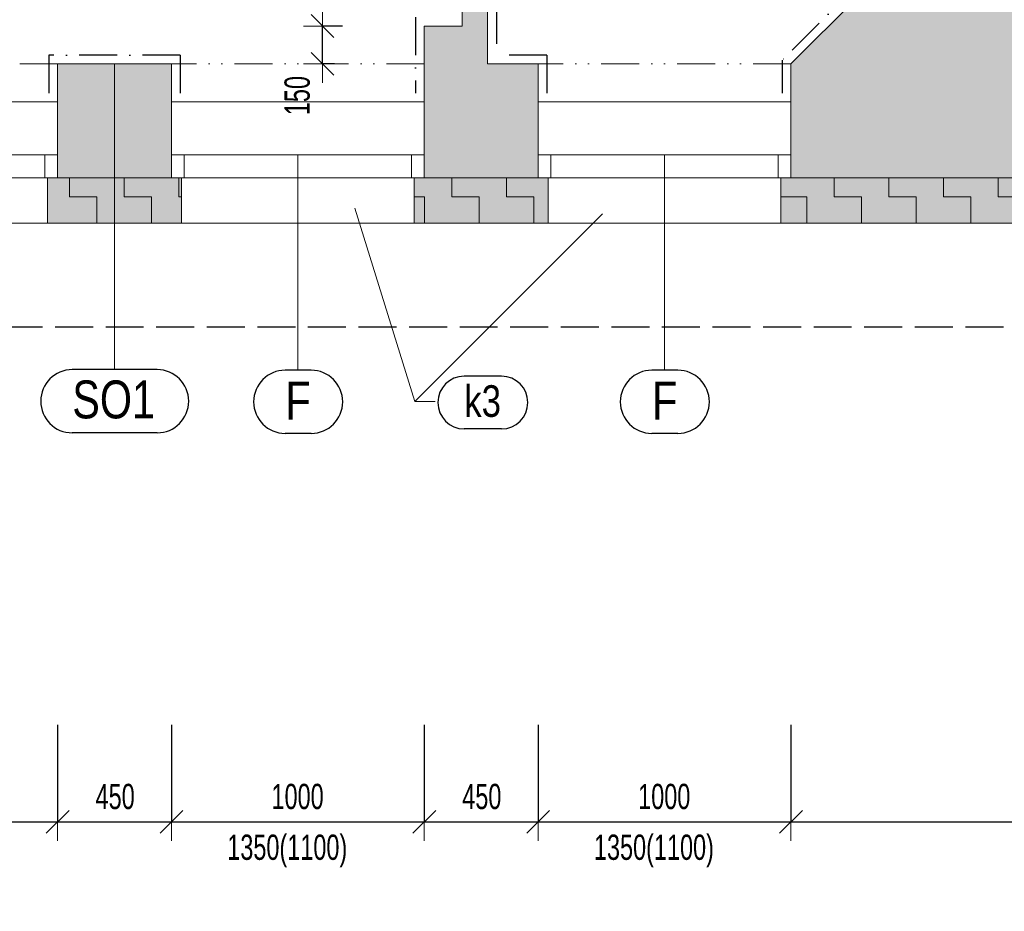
# Model space of a CAD drawing. Header units: millimetres. Extents: x -19372 to 59327, y -69634 to -42168.
# Tile 34 of 44: x 13627 to 17521, y -60498 to -56972. Entities that reach past the tile are written whole.
import ezdxf

# ---------------------------------------------------------------- set-up
doc = ezdxf.new("R2010")
doc.units = ezdxf.units.MM
doc.header["$PDMODE"] = 65
for name, pattern in [('Carkovana 2x_1', [200, 150, -50]), ('Cerchovana_1', [250, 150, -50, 0, -50]), ('JIS_09_15', [300, 150, -50, 0, -50, 0, -50])]:
    doc.linetypes.add(name, pattern=pattern)
for name, color, linetype, lineweight in [('XR$10$ZPEVNĚNÉ PLOCHY - ČÁRKOVANĚ_1', 7, 'Continuous', 25), ('XR$2$1.NP - STÁVAJÍCÍ_1', 7, 'Continuous', 25), ('XR$3$KOTY_1', 7, 'Continuous', 25), ('XR$5$OKNA + IZOLANT_1', 7, 'Continuous', 25), ('XR$7$1.NP - FILING_1', 7, 'Continuous', 25)]:
    doc.layers.add(name, color=color, linetype=linetype, lineweight=lineweight)
doc.styles.add('ARIAL', font='ARIAL.TTF')
doc.styles.add('ARIALNARROW', font='ARIALN.TTF')
doc.dimstyles.new('DIMSTYLE_3', dxfattribs={"dimtxt": 100, "dimasz": 150, "dimexe": 0, "dimexo": 0, "dimgap": 50, "dimtad": 2, "dimdec": 0, "dimrnd": 5, "dimdsep": 46, "dimtxsty": 'ARIALNARROW', "dimblk1": 'ALL_ML_STRICH', "dimblk2": 'ALL_ML_STRICH', "dimsah": 1, "dimcen": 0, "dimclrd": 6, "dimclre": 6, "dimclrt": 6, "dimadec": 0, "dimazin": 0, "dimtfac": 1, "dimtdec": 0, "dimtix": 1, "dimtmove": 2, "dimatfit": 3, "dimfxl": 0, "dimtzin": 0, "dimlwd": 0, "dimlwe": 13, "dimarcsym": 0})
doc.dimstyles.new('DIMSTYLE_5', dxfattribs={"dimtxt": 100, "dimasz": 150, "dimexe": 0, "dimexo": 0, "dimgap": 50, "dimtad": 2, "dimdec": 0, "dimrnd": 5, "dimdsep": 46, "dimtxsty": 'ARIALNARROW', "dimblk1": 'ALL_ML_STRICH', "dimblk2": 'ALL_ML_STRICH', "dimsah": 1, "dimcen": 0, "dimclrd": 6, "dimclre": 6, "dimclrt": 6, "dimadec": 0, "dimazin": 0, "dimtfac": 1, "dimtdec": 0, "dimtix": 1, "dimtmove": 2, "dimatfit": 3, "dimfxl": 0, "dimtvp": 1.2, "dimtzin": 0, "dimlwd": 0, "dimlwe": 13, "dimarcsym": 0})
doc.dimstyles.new('DIMSTYLE_8', dxfattribs={"dimtxt": 100, "dimasz": 150, "dimexe": 0, "dimexo": 0, "dimgap": 50, "dimtad": 2, "dimdec": 0, "dimrnd": 5, "dimzin": 12, "dimdsep": 46, "dimtxsty": 'ARIALNARROW', "dimblk1": 'ALL_ML_STRICH', "dimblk2": 'ALL_ML_STRICH', "dimsah": 1, "dimcen": 0, "dimclrd": 6, "dimclre": 6, "dimclrt": 6, "dimadec": 0, "dimazin": 0, "dimtfac": 1, "dimtdec": 0, "dimtix": 1, "dimtmove": 2, "dimatfit": 3, "dimfxl": 0, "dimtzin": 0, "dimlwd": 0, "dimlwe": 13, "dimarcsym": 0})
pattern_1 = [(0, (216, 216), (108, 108), [108, -108]), (90, (216, 216), (-108, 108), [108, -108])]

# ---------------------------------------------------------------- blocks, each defined once
blk = doc.blocks.new('ALL_ML_STRICH')
at = {"color": 0, "linetype": 'ByBlock', "lineweight": -2}
for p, q in [((-0.3, -0.3), (0.3, 0.3)), ((0, -0.5), (0, 0.5)), ((-1, 0), (0.5, 0))]:
    blk.add_line(p, q, dxfattribs=at)
blk = doc.blocks.new('*D180')
at = {"layer": 'DEFPOINTS', "color": 6, "linetype": 'Continuous', "lineweight": 13}
for p in [(6877.2, -58976.7), (6877.2, -59666.7), (24515.6, -59666.7)]:
    blk.add_point(p, dxfattribs=at)
at = {"layer": 'XR$3$KOTY_1', "color": 6, "linetype": 'Continuous', "lineweight": -2}
for p, q in [((24038.5, -58976.7), (24515.6, -58976.7)), ((24515.6, -59666.7), (24515.6, -58976.7)), ((24038.5, -59666.7), (24515.6, -59666.7))]:
    blk.add_line(p, q, dxfattribs=at)
at = {"layer": 'XR$3$KOTY_1', "color": 6, "linetype": 'Continuous', "lineweight": 13, "xscale": 150, "yscale": 150, "zscale": 150}
for p, rotation in [((24515.6, -58976.7), 90), ((24515.6, -59666.7), 270)]:
    blk.add_blockref('ALL_ML_STRICH', p, dxfattribs=dict(at, rotation=rotation))
at = {"layer": 'XR$3$KOTY_1', "color": 6, "linetype": 'Continuous', "lineweight": 13, "insert": (24415.6, -59319.1), "char_height": 100, "width": 243.429, "attachment_point": 5, "rotation": 90, "style": 'ARIALNARROW'}
blk.add_mtext('\\W0.81;\\A1;{690}', dxfattribs=at)
blk = doc.blocks.new('*D181')
at = {"layer": 'DEFPOINTS', "color": 6, "linetype": 'Continuous', "lineweight": 13}
for p in [(23938.5, -57976.7), (6877.2, -58976.7), (24515.6, -58976.7)]:
    blk.add_point(p, dxfattribs=at)
at = {"layer": 'XR$3$KOTY_1', "color": 6, "linetype": 'Continuous', "lineweight": -2}
for p, q in [((24038.5, -57976.7), (24515.6, -57976.7)), ((24515.6, -58976.7), (24515.6, -57976.7)), ((24038.5, -58976.7), (24515.6, -58976.7))]:
    blk.add_line(p, q, dxfattribs=at)
at = {"layer": 'XR$3$KOTY_1', "color": 6, "linetype": 'Continuous', "lineweight": 13, "xscale": 150, "yscale": 150, "zscale": 150}
for p, rotation in [((24515.6, -57976.7), 90), ((24515.6, -58976.7), 270)]:
    blk.add_blockref('ALL_ML_STRICH', p, dxfattribs=dict(at, rotation=rotation))
at = {"layer": 'XR$3$KOTY_1', "color": 6, "linetype": 'Continuous', "lineweight": 13, "insert": (24415.6, -58477.7), "char_height": 100, "width": 324.571, "attachment_point": 5, "rotation": 90, "style": 'ARIALNARROW'}
blk.add_mtext('\\W0.81;\\A1;{1000}', dxfattribs=at)
blk = doc.blocks.new('*D182')
at = {"layer": 'DEFPOINTS', "color": 6, "linetype": 'Continuous', "lineweight": 13}
for p in [(15227.2, -56996.7), (14825, -57146.7), (15195.2, -57146.7)]:
    blk.add_point(p, dxfattribs=at)
at = {"layer": 'XR$3$KOTY_1', "color": 6, "linetype": 'Continuous', "lineweight": -2}
for p, q in [((14903.6, -56996.7), (14825, -56996.7)), ((14825, -57146.7), (14825, -56996.7)), ((14871.6, -57146.7), (14825, -57146.7))]:
    blk.add_line(p, q, dxfattribs=at)
at = {"layer": 'XR$3$KOTY_1', "color": 6, "linetype": 'Continuous', "lineweight": 13, "xscale": 150, "yscale": 150, "zscale": 150}
for p, rotation in [((14825, -56996.7), 90), ((14825, -57146.7), 270)]:
    blk.add_blockref('ALL_ML_STRICH', p, dxfattribs=dict(at, rotation=rotation))
at = {"layer": 'XR$3$KOTY_1', "color": 6, "linetype": 'Continuous', "lineweight": 13, "insert": (14725, -57271.8), "char_height": 100, "width": 243.429, "attachment_point": 5, "rotation": 90, "style": 'ARIALNARROW'}
blk.add_mtext('\\W0.81;\\A1;{150}', dxfattribs=at)
blk = doc.blocks.new('*D217')
at = {"layer": 'DEFPOINTS', "color": 6, "linetype": 'Continuous', "lineweight": 13}
for p in [(23607.2, -57596.7), (7057.2, -59846.7), (7057.2, -61224.2)]:
    blk.add_point(p, dxfattribs=at)
at = {"layer": 'XR$3$KOTY_1', "color": 6, "linetype": 'Continuous', "lineweight": -2}
for p, q in [((7057.2, -60933.3), (7057.2, -61224.2)), ((23607.2, -60970.6), (23607.2, -61224.2)), ((7057.2, -61224.2), (23607.2, -61224.2))]:
    blk.add_line(p, q, dxfattribs=at)
at = {"layer": 'XR$3$KOTY_1', "color": 6, "linetype": 'Continuous', "lineweight": 13, "xscale": 150, "yscale": 150, "zscale": 150, "rotation": 180}
blk.add_blockref('ALL_ML_STRICH', (7057.2, -61224.2), dxfattribs=at)
at = {"layer": 'XR$3$KOTY_1', "color": 6, "linetype": 'Continuous', "lineweight": 13, "xscale": 150, "yscale": 150, "zscale": 150}
blk.add_blockref('ALL_ML_STRICH', (23607.2, -61224.2), dxfattribs=at)
at = {"layer": 'XR$3$KOTY_1', "color": 6, "linetype": 'Continuous', "lineweight": 13, "insert": (15327.5, -61124.2), "char_height": 100, "width": 405.714, "attachment_point": 5, "style": 'ARIALNARROW'}
blk.add_mtext('\\W0.81;\\A1;{16550}', dxfattribs=at)
blk = doc.blocks.new('*D225')
at = {"layer": 'DEFPOINTS', "color": 6, "linetype": 'Continuous', "lineweight": 13}
for p in [(12777.2, -57596.7), (13777.2, -57596.7), (12777.2, -60144.9)]:
    blk.add_point(p, dxfattribs=at)
at = {"layer": 'XR$3$KOTY_1', "color": 6, "linetype": 'Continuous', "lineweight": -2}
for p, q in [((12777.2, -59760.3), (12777.2, -60144.9)), ((13777.2, -59760.3), (13777.2, -60144.9)), ((12777.2, -60144.9), (13777.2, -60144.9))]:
    blk.add_line(p, q, dxfattribs=at)
at = {"layer": 'XR$3$KOTY_1', "color": 6, "linetype": 'Continuous', "lineweight": 13, "xscale": 150, "yscale": 150, "zscale": 150, "rotation": 180}
blk.add_blockref('ALL_ML_STRICH', (12777.2, -60144.9), dxfattribs=at)
at = {"layer": 'XR$3$KOTY_1', "color": 6, "linetype": 'Continuous', "lineweight": 13, "xscale": 150, "yscale": 150, "zscale": 150}
blk.add_blockref('ALL_ML_STRICH', (13777.2, -60144.9), dxfattribs=at)
at = {"layer": 'XR$3$KOTY_1', "color": 6, "linetype": 'Continuous', "lineweight": 13, "insert": (13276.1, -60044.9), "char_height": 100, "width": 324.571, "attachment_point": 5, "style": 'ARIALNARROW'}
blk.add_mtext('\\W0.81;\\A1;{1000}', dxfattribs=at)
at = {"layer": 'XR$3$KOTY_1', "color": 6, "linetype": 'Continuous', "lineweight": 13, "insert": (12998, -60194.9), "char_height": 100, "width": 5, "attachment_point": 1, "line_spacing_factor": 0.60241, "style": 'ARIALNARROW'}
blk.add_mtext('\\W0.81;1350(1100)', dxfattribs=at)
blk = doc.blocks.new('*D226')
at = {"layer": 'DEFPOINTS', "color": 6, "linetype": 'Continuous', "lineweight": 13}
for p in [(13777.2, -57596.7), (14227.2, -57596.7), (13777.2, -60144.9)]:
    blk.add_point(p, dxfattribs=at)
at = {"layer": 'XR$3$KOTY_1', "color": 6, "linetype": 'Continuous', "lineweight": -2}
for p, q in [((13777.2, -59760.3), (13777.2, -60144.9)), ((14227.2, -59760.3), (14227.2, -60144.9)), ((13777.2, -60144.9), (14227.2, -60144.9))]:
    blk.add_line(p, q, dxfattribs=at)
at = {"layer": 'XR$3$KOTY_1', "color": 6, "linetype": 'Continuous', "lineweight": 13, "xscale": 150, "yscale": 150, "zscale": 150, "rotation": 180}
blk.add_blockref('ALL_ML_STRICH', (13777.2, -60144.9), dxfattribs=at)
at = {"layer": 'XR$3$KOTY_1', "color": 6, "linetype": 'Continuous', "lineweight": 13, "xscale": 150, "yscale": 150, "zscale": 150}
blk.add_blockref('ALL_ML_STRICH', (14227.2, -60144.9), dxfattribs=at)
at = {"layer": 'XR$3$KOTY_1', "color": 6, "linetype": 'Continuous', "lineweight": 13, "insert": (14004.7, -60044.9), "char_height": 100, "width": 243.429, "attachment_point": 5, "style": 'ARIALNARROW'}
blk.add_mtext('\\W0.81;\\A1;{450}', dxfattribs=at)
blk = doc.blocks.new('*D227')
at = {"layer": 'DEFPOINTS', "color": 6, "linetype": 'Continuous', "lineweight": 13}
for p in [(14227.2, -57596.7), (15227.2, -57596.7), (14227.2, -60144.9)]:
    blk.add_point(p, dxfattribs=at)
at = {"layer": 'XR$3$KOTY_1', "color": 6, "linetype": 'Continuous', "lineweight": -2}
for p, q in [((14227.2, -59760.3), (14227.2, -60144.9)), ((15227.2, -59760.3), (15227.2, -60144.9)), ((14227.2, -60144.9), (15227.2, -60144.9))]:
    blk.add_line(p, q, dxfattribs=at)
at = {"layer": 'XR$3$KOTY_1', "color": 6, "linetype": 'Continuous', "lineweight": 13, "xscale": 150, "yscale": 150, "zscale": 150, "rotation": 180}
blk.add_blockref('ALL_ML_STRICH', (14227.2, -60144.9), dxfattribs=at)
at = {"layer": 'XR$3$KOTY_1', "color": 6, "linetype": 'Continuous', "lineweight": 13, "xscale": 150, "yscale": 150, "zscale": 150}
blk.add_blockref('ALL_ML_STRICH', (15227.2, -60144.9), dxfattribs=at)
at = {"layer": 'XR$3$KOTY_1', "color": 6, "linetype": 'Continuous', "lineweight": 13, "insert": (14726.1, -60044.9), "char_height": 100, "width": 324.571, "attachment_point": 5, "style": 'ARIALNARROW'}
blk.add_mtext('\\W0.81;\\A1;{1000}', dxfattribs=at)
at = {"layer": 'XR$3$KOTY_1', "color": 6, "linetype": 'Continuous', "lineweight": 13, "insert": (14448, -60194.9), "char_height": 100, "width": 5, "attachment_point": 1, "line_spacing_factor": 0.60241, "style": 'ARIALNARROW'}
blk.add_mtext('\\W0.81;1350(1100)', dxfattribs=at)
blk = doc.blocks.new('*D228')
at = {"layer": 'DEFPOINTS', "color": 6, "linetype": 'Continuous', "lineweight": 13}
for p in [(15227.2, -57596.7), (15677.2, -57596.7), (15227.2, -60144.9)]:
    blk.add_point(p, dxfattribs=at)
at = {"layer": 'XR$3$KOTY_1', "color": 6, "linetype": 'Continuous', "lineweight": -2}
for p, q in [((15227.2, -59760.3), (15227.2, -60144.9)), ((15677.2, -59760.3), (15677.2, -60144.9)), ((15227.2, -60144.9), (15677.2, -60144.9))]:
    blk.add_line(p, q, dxfattribs=at)
at = {"layer": 'XR$3$KOTY_1', "color": 6, "linetype": 'Continuous', "lineweight": 13, "xscale": 150, "yscale": 150, "zscale": 150, "rotation": 180}
blk.add_blockref('ALL_ML_STRICH', (15227.2, -60144.9), dxfattribs=at)
at = {"layer": 'XR$3$KOTY_1', "color": 6, "linetype": 'Continuous', "lineweight": 13, "xscale": 150, "yscale": 150, "zscale": 150}
blk.add_blockref('ALL_ML_STRICH', (15677.2, -60144.9), dxfattribs=at)
at = {"layer": 'XR$3$KOTY_1', "color": 6, "linetype": 'Continuous', "lineweight": 13, "insert": (15454.7, -60044.9), "char_height": 100, "width": 243.429, "attachment_point": 5, "style": 'ARIALNARROW'}
blk.add_mtext('\\W0.81;\\A1;{450}', dxfattribs=at)
blk = doc.blocks.new('*D229')
at = {"layer": 'DEFPOINTS', "color": 6, "linetype": 'Continuous', "lineweight": 13}
for p in [(15677.2, -57596.7), (16677.2, -57596.7), (15677.2, -60144.9)]:
    blk.add_point(p, dxfattribs=at)
at = {"layer": 'XR$3$KOTY_1', "color": 6, "linetype": 'Continuous', "lineweight": -2}
for p, q in [((15677.2, -59760.3), (15677.2, -60144.9)), ((16677.2, -59760.3), (16677.2, -60144.9)), ((15677.2, -60144.9), (16677.2, -60144.9))]:
    blk.add_line(p, q, dxfattribs=at)
at = {"layer": 'XR$3$KOTY_1', "color": 6, "linetype": 'Continuous', "lineweight": 13, "xscale": 150, "yscale": 150, "zscale": 150, "rotation": 180}
blk.add_blockref('ALL_ML_STRICH', (15677.2, -60144.9), dxfattribs=at)
at = {"layer": 'XR$3$KOTY_1', "color": 6, "linetype": 'Continuous', "lineweight": 13, "xscale": 150, "yscale": 150, "zscale": 150}
blk.add_blockref('ALL_ML_STRICH', (16677.2, -60144.9), dxfattribs=at)
at = {"layer": 'XR$3$KOTY_1', "color": 6, "linetype": 'Continuous', "lineweight": 13, "insert": (16176.1, -60044.9), "char_height": 100, "width": 324.571, "attachment_point": 5, "style": 'ARIALNARROW'}
blk.add_mtext('\\W0.81;\\A1;{1000}', dxfattribs=at)
at = {"layer": 'XR$3$KOTY_1', "color": 6, "linetype": 'Continuous', "lineweight": 13, "insert": (15898, -60194.9), "char_height": 100, "width": 5, "attachment_point": 1, "line_spacing_factor": 0.60241, "style": 'ARIALNARROW'}
blk.add_mtext('\\W0.81;1350(1100)', dxfattribs=at)
blk = doc.blocks.new('*D230')
at = {"layer": 'DEFPOINTS', "color": 6, "linetype": 'Continuous', "lineweight": 13}
for p in [(16677.2, -57596.7), (23607.2, -57596.7), (16677.2, -60144.9)]:
    blk.add_point(p, dxfattribs=at)
at = {"layer": 'XR$3$KOTY_1', "color": 6, "linetype": 'Continuous', "lineweight": -2}
for p, q in [((16677.2, -59760.3), (16677.2, -60144.9)), ((23607.2, -59760.3), (23607.2, -60144.9)), ((16677.2, -60144.9), (23607.2, -60144.9))]:
    blk.add_line(p, q, dxfattribs=at)
at = {"layer": 'XR$3$KOTY_1', "color": 6, "linetype": 'Continuous', "lineweight": 13, "xscale": 150, "yscale": 150, "zscale": 150, "rotation": 180}
blk.add_blockref('ALL_ML_STRICH', (16677.2, -60144.9), dxfattribs=at)
at = {"layer": 'XR$3$KOTY_1', "color": 6, "linetype": 'Continuous', "lineweight": 13, "xscale": 150, "yscale": 150, "zscale": 150}
blk.add_blockref('ALL_ML_STRICH', (23607.2, -60144.9), dxfattribs=at)
at = {"layer": 'XR$3$KOTY_1', "color": 6, "linetype": 'Continuous', "lineweight": 13, "insert": (20141.1, -60044.9), "char_height": 100, "width": 324.571, "attachment_point": 5, "style": 'ARIALNARROW'}
blk.add_mtext('\\W0.81;\\A1;{6930}', dxfattribs=at)
blk = doc.blocks.new('*D231')
at = {"layer": 'DEFPOINTS', "color": 6, "linetype": 'Continuous', "lineweight": 13}
for p in [(23607.2, -57596.7), (6877.2, -60774.2), (6877.2, -64073.2)]:
    blk.add_point(p, dxfattribs=at)
at = {"layer": 'XR$3$KOTY_1', "color": 6, "linetype": 'Continuous', "lineweight": -2}
for p, q in [((6877.2, -60358), (6877.2, -60774.2)), ((23607.2, -60358), (23607.2, -60774.2)), ((6877.2, -60774.2), (23607.2, -60774.2))]:
    blk.add_line(p, q, dxfattribs=at)
at = {"layer": 'XR$3$KOTY_1', "color": 6, "linetype": 'Continuous', "lineweight": 13, "xscale": 150, "yscale": 150, "zscale": 150, "rotation": 180}
blk.add_blockref('ALL_ML_STRICH', (6877.2, -60774.2), dxfattribs=at)
at = {"layer": 'XR$3$KOTY_1', "color": 6, "linetype": 'Continuous', "lineweight": 13, "xscale": 150, "yscale": 150, "zscale": 150}
blk.add_blockref('ALL_ML_STRICH', (23607.2, -60774.2), dxfattribs=at)
at = {"layer": 'XR$3$KOTY_1', "color": 6, "linetype": 'Continuous', "lineweight": 13, "insert": (15237.5, -60674.2), "char_height": 100, "width": 405.714, "attachment_point": 5, "style": 'ARIALNARROW'}
blk.add_mtext('\\W0.81;\\A1;{16730}', dxfattribs=at)
blk = doc.blocks.new('*D255')
at = {"layer": 'DEFPOINTS', "color": 6, "linetype": 'Continuous', "lineweight": 13}
for p in [(6877.2, -59666.7), (7057.2, -59846.7), (24914.6, -59846.7)]:
    blk.add_point(p, dxfattribs=at)
at = {"layer": 'XR$3$KOTY_1', "color": 6, "linetype": 'Continuous', "lineweight": -2}
for p, q in [((24624.3, -59666.7), (24914.6, -59666.7)), ((24914.6, -59846.7), (24914.6, -59666.7)), ((24038.5, -59846.7), (24914.6, -59846.7))]:
    blk.add_line(p, q, dxfattribs=at)
at = {"layer": 'XR$3$KOTY_1', "color": 6, "linetype": 'Continuous', "lineweight": 13, "xscale": 150, "yscale": 150, "zscale": 150}
for p, rotation in [((24914.6, -59666.7), 90), ((24914.6, -59846.7), 270)]:
    blk.add_blockref('ALL_ML_STRICH', p, dxfattribs=dict(at, rotation=rotation))
at = {"layer": 'XR$3$KOTY_1', "color": 6, "linetype": 'Continuous', "lineweight": 13, "insert": (24814.6, -59971.8), "char_height": 100, "width": 243.429, "attachment_point": 5, "rotation": 90, "style": 'ARIALNARROW'}
blk.add_mtext('\\W0.81;\\A1;{180}', dxfattribs=at)
blk = doc.blocks.new('*D256')
at = {"layer": 'DEFPOINTS', "color": 6, "linetype": 'Continuous', "lineweight": 13}
for p in [(23787.2, -57776.7), (6877.2, -59666.7), (24914.6, -59666.7)]:
    blk.add_point(p, dxfattribs=at)
at = {"layer": 'XR$3$KOTY_1', "color": 6, "linetype": 'Continuous', "lineweight": -2}
for p, q in [((24624.3, -57776.7), (24914.6, -57776.7)), ((24914.6, -59666.7), (24914.6, -57776.7)), ((24624.3, -59666.7), (24914.6, -59666.7))]:
    blk.add_line(p, q, dxfattribs=at)
at = {"layer": 'XR$3$KOTY_1', "color": 6, "linetype": 'Continuous', "lineweight": 13, "xscale": 150, "yscale": 150, "zscale": 150}
for p, rotation in [((24914.6, -57776.7), 90), ((24914.6, -59666.7), 270)]:
    blk.add_blockref('ALL_ML_STRICH', p, dxfattribs=dict(at, rotation=rotation))
at = {"layer": 'XR$3$KOTY_1', "color": 6, "linetype": 'Continuous', "lineweight": 13, "insert": (24814.6, -58722.7), "char_height": 100, "width": 324.571, "attachment_point": 5, "rotation": 90, "style": 'ARIALNARROW'}
blk.add_mtext('\\W0.81;\\A1;{1890}', dxfattribs=at)
blk = doc.blocks.new('KOMPLEXNÍ OBJEKT_60')
at = {"layer": 'XR$5$OKNA + IZOLANT_1', "color": 7, "linetype": 'Continuous', "lineweight": 13}
for p, q in [((13777.2, -57596.7), (13737.2, -57596.7)), ((13737.2, -57596.7), (13737.2, -57776.7))]:
    blk.add_line(p, q, dxfattribs=at)
blk = doc.blocks.new('KOMPLEXNÍ OBJEKT_62')
at = {"layer": 'XR$5$OKNA + IZOLANT_1', "color": 7, "linetype": 'Continuous', "lineweight": 13}
for p, q in [((15227.2, -57596.7), (15187.2, -57596.7)), ((15187.2, -57596.7), (15187.2, -57776.7))]:
    blk.add_line(p, q, dxfattribs=at)
blk = doc.blocks.new('KOMPLEXNÍ OBJEKT_63')
at = {"layer": 'XR$5$OKNA + IZOLANT_1', "color": 7, "linetype": 'Continuous', "lineweight": 13}
for p, q in [((14227.2, -57596.7), (14267.2, -57596.7)), ((14267.2, -57596.7), (14267.2, -57776.7))]:
    blk.add_line(p, q, dxfattribs=at)
blk = doc.blocks.new('KOMPLEXNÍ OBJEKT_64')
at = {"layer": 'XR$5$OKNA + IZOLANT_1', "color": 7, "linetype": 'Continuous', "lineweight": 13}
for p, q in [((16677.2, -57596.7), (16637.2, -57596.7)), ((16637.2, -57596.7), (16637.2, -57776.7))]:
    blk.add_line(p, q, dxfattribs=at)
blk = doc.blocks.new('KOMPLEXNÍ OBJEKT_65')
at = {"layer": 'XR$5$OKNA + IZOLANT_1', "color": 7, "linetype": 'Continuous', "lineweight": 13}
for p, q in [((15677.2, -57596.7), (15717.2, -57596.7)), ((15717.2, -57596.7), (15717.2, -57776.7))]:
    blk.add_line(p, q, dxfattribs=at)

msp = doc.modelspace()

# ---------------------------------------------------------------- hatches: boundary and pattern name
at = {"layer": 'XR$7$1.NP - FILING_1', "linetype": 'Continuous', "lineweight": 13}
for points in [[(23157.2, -57146.7), (17627.2, -57146.7), (17627.2, -53466.7), (17177.2, -53466.7), (17177.2, -53566.7), (16277.2, -53566.7), (16277.2, -54016.7), (14477.2, -54016.7), (14477.2, -53566.7), (13477.2, -53566.7), (13477.2, -54166.7), (15377.2, -54166.7), (15377.2, -54266.7), (15477.2, -54266.7), (15477.2, -54166.7), (17177.2, -54166.7), (17177.2, -56646.7), (16677.2, -57146.7), (16677.2, -57596.7), (23607.2, -57596.7), (23607.2, -57021.7), (23157.2, -57021.7)], [(15377.2, -56996.7), (15227.2, -56996.7), (15227.2, -57596.7), (15677.2, -57596.7), (15677.2, -57146.7), (15477.2, -57146.7), (15477.2, -55166.7), (15377.2, -55166.7)], [(13777.2, -57596.7), (14227.2, -57596.7), (14227.2, -57146.7), (13777.2, -57146.7)]]:
    msp.add_hatch(color=254, dxfattribs=at).paths.add_polyline_path(points)
for points in [[(23607.2, -56981.7), (23607.2, -57596.7), (16637.2, -57596.7), (16637.2, -57776.7), (23787.2, -57776.7), (23787.2, -56981.7)], [(14267.2, -57596.7), (13737.2, -57596.7), (13737.2, -57776.7), (14267.2, -57776.7)], [(15717.2, -57596.7), (15187.2, -57596.7), (15187.2, -57776.7), (15717.2, -57776.7)]]:
    msp.add_hatch(color=11, dxfattribs=at).paths.add_polyline_path(points, flags=0)
h = msp.add_hatch(dxfattribs=at)
h.set_pattern_fill('VZOR', scale=108, style=0, pattern_type=2)
h.set_pattern_definition(pattern_1)
h.paths.add_polyline_path([(23607.2, -56981.7), (23607.2, -57596.7), (16637.2, -57596.7), (16637.2, -57776.7), (23787.2, -57776.7), (23787.2, -56981.7)], flags=0)
h = msp.add_hatch(dxfattribs=at)
h.set_pattern_fill('VZOR', scale=108, style=0, pattern_type=2)
h.set_pattern_definition(pattern_1)
h.paths.add_polyline_path([(14267.2, -57596.7), (13737.2, -57596.7), (13737.2, -57776.7), (14267.2, -57776.7)], flags=0)
h = msp.add_hatch(dxfattribs=at)
h.set_pattern_fill('VZOR', scale=108, style=0, pattern_type=2)
h.set_pattern_definition(pattern_1)
h.paths.add_polyline_path([(15717.2, -57596.7), (15187.2, -57596.7), (15187.2, -57776.7), (15717.2, -57776.7)], flags=0)

# ---------------------------------------------------------------- linework, layer by layer
at = {"layer": 'XR$10$ZPEVNĚNÉ PLOCHY - ČÁRKOVANĚ_1', "color": 204, "linetype": 'Carkovana 2x_1', "lineweight": 25}
msp.add_line((8567.2, -58186.7), (24197.2, -58186.7), dxfattribs=at)
at = {"layer": 'XR$2$1.NP - STÁVAJÍCÍ_1', "color": 8, "linetype": 'Continuous', "lineweight": 18}
for p, q in [((15377.2, -55166.7), (15377.2, -56996.7)), ((15477.2, -55166.7), (15477.2, -57146.7)), ((17177.2, -56646.7), (16677.2, -57146.7)), ((15227.2, -56996.7), (15227.2, -57146.7)), ((15377.2, -56996.7), (15227.2, -56996.7)), ((14227.2, -57146.7), (13777.2, -57146.7)), ((13777.2, -57146.7), (13777.2, -57596.7)), ((14227.2, -57146.7), (14227.2, -57596.7)), ((15227.2, -57146.7), (15227.2, -57596.7)), ((15677.2, -57146.7), (15477.2, -57146.7)), ((15677.2, -57146.7), (15677.2, -57596.7)), ((16677.2, -57146.7), (16677.2, -57596.7)), ((14227.2, -57596.7), (13777.2, -57596.7)), ((15677.2, -57596.7), (15227.2, -57596.7)), ((23607.2, -57596.7), (16677.2, -57596.7))]:
    msp.add_line(p, q, dxfattribs=at)
at = {"layer": 'XR$2$1.NP - STÁVAJÍCÍ_1', "color": 8, "linetype": 'Cerchovana_1', "lineweight": 25}
for p, q in [((15512.2, -55166.7), (15512.2, -57111.7)), ((17142.2, -56632.2), (16642.2, -57132.2)), ((15192.2, -56961.7), (15192.2, -57261.7)), ((13742.2, -57111.7), (13742.2, -57261.7)), ((14262.2, -57111.7), (13742.2, -57111.7)), ((14262.2, -57111.7), (14262.2, -57261.7)), ((15712.2, -57111.7), (15512.2, -57111.7)), ((15712.2, -57111.7), (15712.2, -57261.7)), ((16642.2, -57132.2), (16642.2, -57261.7))]:
    msp.add_line(p, q, dxfattribs=at)
at = {"layer": 'XR$2$1.NP - STÁVAJÍCÍ_1', "color": 8, "linetype": 'JIS_09_15', "lineweight": 13}
for p, q in [((13777.2, -57146.7), (12777.2, -57146.7)), ((15227.2, -57146.7), (14227.2, -57146.7)), ((16677.2, -57146.7), (15677.2, -57146.7))]:
    msp.add_line(p, q, dxfattribs=at)
at = {"layer": 'XR$2$1.NP - STÁVAJÍCÍ_1', "color": 8, "linetype": 'Continuous', "lineweight": 13}
for p, q in [((13777.2, -57296.7), (12777.2, -57296.7)), ((15227.2, -57296.7), (14227.2, -57296.7)), ((16677.2, -57296.7), (15677.2, -57296.7))]:
    msp.add_line(p, q, dxfattribs=at)
at = {"layer": 'XR$3$KOTY_1', "color": 3, "linetype": 'Continuous', "lineweight": 13}
for p, q in [((14002.2, -58355.8), (14002.2, -57146.7)), ((14727.2, -58358.1), (14727.2, -57506.7)), ((16177.2, -58358.1), (16177.2, -57506.7)), ((15189.8, -58481.9), (14952.4, -57716.7)), ((15189.8, -58481.9), (15932.2, -57739.4)), ((15269.8, -58481.9), (15189.8, -58481.9))]:
    msp.add_line(p, q, dxfattribs=at)
at = {"layer": 'XR$3$KOTY_1', "color": 3, "linetype": 'Continuous', "lineweight": 25}
for p, q in [((14170.6, -58355.8), (13835.2, -58355.8)), ((14779.6, -58358.1), (14677.2, -58358.1)), ((16229.6, -58358.1), (16127.2, -58358.1)), ((15532.5, -58381.9), (15385, -58381.9)), ((15532.5, -58590.2), (15385, -58590.2)), ((14170.6, -58605.8), (13835.2, -58605.8)), ((14779.6, -58608.1), (14677.2, -58608.1)), ((16229.6, -58608.1), (16127.2, -58608.1))]:
    msp.add_line(p, q, dxfattribs=at)
for centre, radius, start, end in [((13835.2, -58480.8), 125, 90, 270), ((14170.6, -58480.8), 125, 270, 90), ((14677.2, -58483.1), 125, 90, 270), ((14779.6, -58483.1), 125, 270, 90), ((16127.2, -58483.1), 125, 90, 270), ((16229.6, -58483.1), 125, 270, 90), ((15385, -58486.1), 104.2, 90, 270), ((15532.5, -58486.1), 104.2, 270, 90)]:
    msp.add_arc(centre, radius, start, end, dxfattribs=at)
at = {"layer": 'XR$5$OKNA + IZOLANT_1', "color": 132, "linetype": 'Continuous', "lineweight": 13}
for p, q in [((13777.2, -57506.7), (12777.2, -57506.7)), ((13727.2, -57506.7), (13727.2, -57596.7)), ((15227.2, -57506.7), (14227.2, -57506.7)), ((14277.2, -57506.7), (14277.2, -57596.7)), ((15177.2, -57506.7), (15177.2, -57596.7)), ((16677.2, -57506.7), (15677.2, -57506.7)), ((15727.2, -57506.7), (15727.2, -57596.7)), ((16627.2, -57506.7), (16627.2, -57596.7)), ((13777.2, -57596.7), (12777.2, -57596.7)), ((15227.2, -57596.7), (14227.2, -57596.7)), ((16677.2, -57596.7), (15677.2, -57596.7))]:
    msp.add_line(p, q, dxfattribs=at)
at = {"layer": 'XR$5$OKNA + IZOLANT_1', "color": 7, "linetype": 'Continuous', "lineweight": 13}
for p, q in [((12817.2, -57776.7), (13737.2, -57776.7)), ((14267.2, -57776.7), (13737.2, -57776.7)), ((14267.2, -57776.7), (15187.2, -57776.7)), ((15717.2, -57776.7), (15187.2, -57776.7)), ((15717.2, -57776.7), (16637.2, -57776.7)), ((23787.2, -57776.7), (16637.2, -57776.7))]:
    msp.add_line(p, q, dxfattribs=at)

# ---------------------------------------------------------------- block references
for name in ['KOMPLEXNÍ OBJEKT_60', 'KOMPLEXNÍ OBJEKT_63', 'KOMPLEXNÍ OBJEKT_62', 'KOMPLEXNÍ OBJEKT_65', 'KOMPLEXNÍ OBJEKT_64']:
    msp.add_blockref(name, (0, 0), dxfattribs=at)

# ---------------------------------------------------------------- texts
at = {"layer": 'XR$3$KOTY_1', "color": 3, "linetype": 'Continuous', "lineweight": 25, "attachment_point": 7, "style": 'ARIAL'}
for s, insert, char_height, width in [('\\W0.78;SO1', (13835.2, -58550.8), 150, 393.631), ('\\W0.79;F', (14677.2, -58553.1), 150, 161.448), ('\\W0.79;F', (16127.2, -58553.1), 150, 161.448), ('\\W0.79;k3', (15385, -58544.4), 125, 197.111)]:
    msp.add_mtext(s, dxfattribs=dict(at, insert=insert, char_height=char_height, width=width))

# ---------------------------------------------------------------- dimensions: what is measured, and where the dimension line sits
at = {"layer": 'XR$3$KOTY_1', "color": 6, "linetype": 'Continuous', "lineweight": 13}
for base, p1, p2, dimstyle, picture, middle in [((14825, -56996.7), (14871.6, -57146.7), (14903.6, -56996.7), 'DIMSTYLE_5', '*D182', (14725, -57271.8)), ((24914.6, -57776.7), (24624.3, -59666.7), (24624.3, -57776.7), 'DIMSTYLE_3', '*D256', (24814.6, -58722.7)), ((24515.6, -57976.7), (24038.5, -58976.7), (24038.5, -57976.7), 'DIMSTYLE_3', '*D181', (24415.6, -58477.7)), ((24515.6, -58976.7), (24038.5, -59666.7), (24038.5, -58976.7), 'DIMSTYLE_3', '*D180', (24415.6, -59319.1)), ((24914.6, -59666.7), (24038.5, -59846.7), (24624.3, -59666.7), 'DIMSTYLE_5', '*D255', (24814.6, -59971.8))]:
    dim = msp.add_linear_dim(base=base, p1=p1, p2=p2, angle=90, dimstyle=dimstyle, override={"dimpost": '<>', "dimclrd": 6, "dimclre": 6, "dimclrt": 6, "dimlwd": 0, "dimlwe": 13}, dxfattribs=at)
    dim.commit()
    dim.dimension.update_dxf_attribs({"geometry": picture, "text_midpoint": middle, "dimtype": 160})
for base, p1, p2, dimstyle, picture, middle in [((23607.2, -60774.2), (6877.2, -60358), (23607.2, -60358), 'DIMSTYLE_3', '*D231', (15237.5, -60674.2)), ((23607.2, -61224.2), (7057.2, -60933.3), (23607.2, -60970.6), 'DIMSTYLE_8', '*D217', (15327.5, -61124.2)), ((14227.2, -60144.9), (13777.2, -59760.3), (14227.2, -59760.3), 'DIMSTYLE_3', '*D226', (14004.7, -60044.9)), ((15677.2, -60144.9), (15227.2, -59760.3), (15677.2, -59760.3), 'DIMSTYLE_3', '*D228', (15454.7, -60044.9)), ((23607.2, -60144.9), (16677.2, -59760.3), (23607.2, -59760.3), 'DIMSTYLE_3', '*D230', (20141.1, -60044.9))]:
    dim = msp.add_linear_dim(base=base, p1=p1, p2=p2, dimstyle=dimstyle, override={"dimpost": '<>', "dimclrd": 6, "dimclre": 6, "dimclrt": 6, "dimlwd": 0, "dimlwe": 13}, dxfattribs=at)
    dim.commit()
    dim.dimension.update_dxf_attribs({"geometry": picture, "text_midpoint": middle, "dimtype": 160})
for base, p1, p2, picture, middle in [((13777.2, -60144.9), (12777.2, -59760.3), (13777.2, -59760.3), '*D225', (13276.1, -60044.9)), ((15227.2, -60144.9), (14227.2, -59760.3), (15227.2, -59760.3), '*D227', (14726.1, -60044.9)), ((16677.2, -60144.9), (15677.2, -59760.3), (16677.2, -59760.3), '*D229', (16176.1, -60044.9))]:
    dim = msp.add_linear_dim(base=base, p1=p1, p2=p2, text='<>\\X\\W0.81;1350(1100)', dimstyle='DIMSTYLE_3', override={"dimpost": '<>', "dimclrd": 6, "dimclre": 6, "dimclrt": 6, "dimlwd": 0, "dimlwe": 13}, dxfattribs=at)
    dim.commit()
    dim.dimension.update_dxf_attribs({"geometry": picture, "text_midpoint": middle, "dimtype": 160})

doc.saveas('drawing.dxf')
